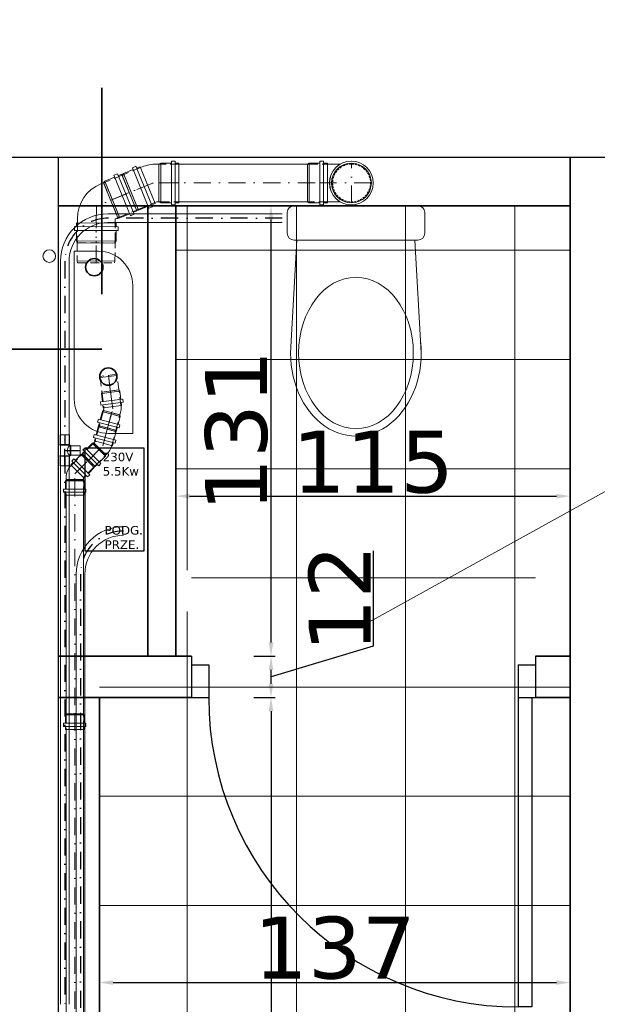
# Model space of a CAD drawing. Header units: centimetres. Extents: x -8592 to 21948, y -2033 to 10821.
# Tile 139 of 147: x 14906 to 15074, y -759 to -473. Entities that reach past the tile are written whole.
import ezdxf
from ezdxf import colors
from ezdxf.entities.mleader import LeaderData, LeaderLine
from ezdxf.enums import TextEntityAlignment as Align
from ezdxf.math import Vec2, Vec3

# ---------------------------------------------------------------- set-up
doc = ezdxf.new("R2010")
doc.units = ezdxf.units.CM
doc.header["$LTSCALE"] = 10
for name, pattern in [('DASHDOT', [1, 0.5, -0.25, 0, -0.25]), ('DASHED', [0.75, 0.5, -0.25]), ('HIDDEN', [0.375, 0.25, -0.125])]:
    doc.linetypes.add(name, pattern=pattern)
doc.layers.get('0').update_dxf_attribs({"color": 254})
for name, color, linetype, lineweight in [('2DA_ALW', 116, 'Continuous', 15), ('2DH_OBJ_z', 41, 'Continuous', 20), ('2DH_PRO_cw', 20, 'Continuous', 15), ('2DH_PRO_kan', 12, 'Continuous', 15), ('2DH_PRO_zw', 120, 'Continuous', 15), ('CP_AXISKA', 7, 'DASHDOT', 18), ('CP_DETAL', 33, 'Continuous', 18), ('CP_HIDDE', 203, 'HIDDEN', 18), ('nowe projktowane okna i drzwi', 161, 'Continuous', 25), ('obrys', 5, 'Continuous', 35), ('opis', 7, 'Continuous', 20)]:
    doc.layers.add(name, color=color, linetype=linetype, lineweight=lineweight)
doc.layers.add('CP_AXISPEX', color=143, linetype='DASHDOT')
doc.layers.add('CP_WIPEOUT', color=254, linetype='Continuous')
doc.styles.add('CP_ATTR', font='ARIAL.TTF')
doc.styles.get("Standard").update_dxf_attribs({"font": 'verdana.ttf'})
doc.dimstyles.new('ISO-25', dxfattribs={"dimtxt": 12, "dimasz": 4, "dimexe": 1.25, "dimexo": 0.625, "dimtad": 1, "dimdec": 0, "dimtxsty": 'Standard', "dimcen": 5, "dimadec": 0, "dimazin": 0, "dimtfac": 1, "dimtdec": 0, "dimtmove": 0, "dimatfit": 3, "dimfxl": 5, "dimfxlon": 1, "dimarcsym": 0})

# ---------------------------------------------------------------- blocks, each defined once
blk = doc.blocks.new('2DHS_746_PL')
for p, q in [((0.18, 0), (-0.18, 0)), ((-0.17, 0), (0.17, 0)), ((-0.2, -0.02), (-0.2, -0.08)), ((0.2, -0.08), (0.2, -0.02)), ((-0.19, -0.4282), (-0.1717, -0.1)), ((-0.18, -0.1), (0.18, -0.1)), ((0.19, -0.4282), (0.1717, -0.1))]:
    blk.add_line(p, q)
for centre, start, end in [((-0.18, -0.02), 90, 180), ((0.18, -0.02), 0, 90), ((-0.18, -0.08), 180, 270), ((0.18, -0.08), 270, 0)]:
    blk.add_arc(centre, 0.02, start, end)
for major_axis, ratio, start_param, end_param in [((0, 0.2201), 0.757902, -1.570796, 4.712389), ((0, 0.2418), 0.785852, 1.428944, 4.854241)]:
    blk.add_ellipse((0, -0.4282), major_axis=major_axis, ratio=ratio, start_param=start_param, end_param=end_param)
at = {"linetype": 'ByBlock', "style": 'CP_ATTR', "flags": 9}
for tag, p in [('NAME', (-0.0919, -0.0183)), ('FLOW', (-0.0919, -0.0183)), ('CHARACTER', (-0.0919, -0.0184)), ('TEMPERATURE', (-0.0919, -0.0185)), ('NUMBER', (-0.0919, -0.0185)), ('PRODUCT-TYPE', (-0.0919, -0.0186)), ('ORDER-NO', (-0.0919, -0.0187)), ('OTHER', (-0.0918, -0.0183)), ('PN', (-0.0918, -0.0183)), ('PRODUCER', (-0.0917, -0.0183)), ('ARTICLE', (-0.0916, -0.0183)), ('VOLTAGE', (-0.0916, -0.0185)), ('GROUP', (-0.0915, -0.0185)), ('WEIGHT', (-0.0915, -0.0184)), ('POWER', (-0.0915, -0.0187)), ('DN', (-0.0914, -0.0186))]:
    blk.add_attdef(tag, text='', height=0.00005, dxfattribs=at).set_placement(p, align=Align.MIDDLE_LEFT)
blk = doc.blocks.new('Parch_d090_205n_v5nwtk')
blk.add_line((49, -90), (45, -90))
blk.add_wipeout([(-50, 16), (50, 16), (50, -4), (-50, -4)]).dxf.layer = 'CP_WIPEOUT'
for p, q in [((-50, 12), (-50, 0)), ((50, 12), (50, 0)), ((-50, 9.5), (-45, 9.5)), ((-50, 9.5), (-50, 0)), ((-45, 9.5), (-45, 0)), ((45, 9.5), (50, 9.5)), ((45, 9.5), (45, 0)), ((50, 9.5), (50, 0)), ((-50, 0), (-45, 0)), ((-50, 0), (-50, 0)), ((45, 0), (45, -90)), ((45, 0), (50, 0)), ((49, 0), (49, -90)), ((50, 0), (50, 0))]:
    blk.add_line(p, q)
blk.add_arc((45, 0), 90, 180, 270)
at = {"linetype": 'ByBlock', "style": 'CP_ATTR', "flags": 9}
for tag in ['OTHER', 'PRICE', 'WEIGHT', 'CHARACTER', 'ORDER-NO', 'PRODUCT-TYPE', 'ARTICLE', 'PRODUCER', 'NUMBER', 'GROUP', 'NAME']:
    blk.add_attdef(tag, text='', height=0.00005, dxfattribs=at).set_placement((-0.2, -0.02), align=Align.MIDDLE_LEFT)
blk = doc.blocks.new('pdsew002_okr01')
blk.add_circle((0, 0), 28.6)
blk = doc.blocks.new('pdsew002_okr02')
blk.add_circle((0, 0), 25)
blk = doc.blocks.new('pdsew002_okr03')
at = {"layer": 'CP_HIDDE'}
blk.add_circle((0, 0), 22, dxfattribs=at)
blk = doc.blocks.new('pdsew002_wip_cir01')
blk.add_wipeout([(1, 0), (0.966, 0.259), (0.866, 0.5), (0.707, 0.707), (0.5, 0.866), (0.259, 0.966), (0, 1), (-0.259, 0.966), (-0.5, 0.866), (-0.707, 0.707), (-0.866, 0.5), (-0.966, 0.259), (-1, 0), (-0.966, -0.259), (-0.866, -0.5), (-0.707, -0.707), (-0.5, -0.866), (-0.259, -0.966), (0, -1), (0.259, -0.966), (0.5, -0.866), (0.707, -0.707), (0.866, -0.5), (0.966, -0.259)])
blk = doc.blocks.new('pdsew002_okr02a')
blk.add_arc((25, 0), 25, 90, 270)
blk = doc.blocks.new('pdsew002_okr01a')
blk.add_arc((28.6, 0), 28.6, 90, 270)
blk = doc.blocks.new('pdsew002_okr01b')
blk.add_arc((25, 0), 25, 90, 270)
blk = doc.blocks.new('pdsew002_wip_cir01a')
blk.add_wipeout([(20, 0), (19.32, 5.18), (17.32, 10), (14.14, 14.14), (10, 17.32), (5.18, 19.32), (0, 20), (-5.18, 19.32), (-10, 17.32), (-14.14, 14.14), (-17.32, 10), (-19.32, 5.18), (-20, 0), (-19.32, -5.18), (-17.32, -10), (-14.14, -14.14), (-10, -17.32), (-5.18, -19.32), (0, -20), (5.18, -19.32), (10, -17.32), (14.14, -14.14), (17.32, -10), (19.32, -5.18)])
blk = doc.blocks.new('pdsew002_wip_cir01b')
blk.add_wipeout([(20, 0), (19.32, 5.18), (17.32, 10), (14.14, 14.14), (10, 17.32), (5.18, 19.32), (0, 20), (-5.18, 19.32), (-10, 17.32), (-14.14, 14.14), (-17.32, 10), (-19.32, 5.18), (-20, 0), (-19.32, -5.18), (-17.32, -10), (-14.14, -14.14), (-10, -17.32), (-5.18, -19.32), (0, -20), (5.18, -19.32), (10, -17.32), (14.14, -14.14), (17.32, -10), (19.32, -5.18)])
blk = doc.blocks.new('pdsew002_wip_rec01')
blk.add_wipeout([(0, -25), (84.4, -25), (84.4, 25), (0, 25)]).dxf.layer = 'CP_WIPEOUT'
blk = doc.blocks.new('Phpn_kan000_a0072_fh8f7on')
for p, q in [((12.56, 5.5), (5.8, 5.5)), ((5.8, -5.5), (12.56, -5.5))]:
    blk.add_line(p, q)
at = {"layer": 'CP_DETAL'}
blk.add_line((0.54, 5.5), (0.54, -5.5), dxfattribs=at)
at = {"layer": 'CP_HIDDE'}
for p, q in [((0.54, 5.5), (0, 5.36)), ((0, -5.37), (0, 5.36)), ((0.54, 5.5), (5.8, 5.5)), ((0.54, -5.5), (0, -5.37)), ((5.8, -5.5), (0.54, -5.5))]:
    blk.add_line(p, q, dxfattribs=at)
at = {"linetype": 'ByBlock', "style": 'CP_ATTR', "flags": 9}
for tag in ['DN', 'WEIGHT', 'MATERIAL', 'DIMS', 'OTHER', 'CHARACTER', 'PRODUCER', 'ORDER-NO', 'PRODUCT-TYPE', 'ARTICLE', 'GROUP', 'NUMBER', 'NAME']:
    blk.add_attdef(tag, text='', height=0.00005, dxfattribs=at).set_placement((-0.09, 0), align=Align.MIDDLE_LEFT)
at = {"layer": 'CP_WIPEOUT', "xscale": 0.28817972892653, "yscale": 0.2885}
blk.add_blockref('pdsew002_wip_cir01a', (12.56, 0), dxfattribs=at)
for p, q in [((12.56, 5.77), (12.73, 5.77)), ((12.56, -5.77), (12.73, -5.77))]:
    blk.add_line(p, q)
at = {"xscale": 0.23054378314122, "yscale": 0.2308}
blk.add_blockref('pdsew002_okr01b', (6.8, 0), dxfattribs=at)
at = {"layer": 'CP_WIPEOUT', "xscale": 6.34295070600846, "yscale": 6.34999999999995, "zscale": 20}
blk.add_blockref('pdsew002_wip_cir01', (12.73, 0), dxfattribs=at)
at = {"xscale": 0.22178149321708, "yscale": 0.22202797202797}
for name, p in [('pdsew002_okr01a', (6.39, 0)), ('pdsew002_okr01', (12.79, 0))]:
    blk.add_blockref(name, p, dxfattribs=at)
at = {"layer": 'CP_WIPEOUT', "xscale": 0.28817972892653, "yscale": 0.2885}
blk.add_blockref('pdsew002_wip_cir01b', (12.84, 0), dxfattribs=at)
at = {"layer": 'CP_WIPEOUT', "xscale": 0.00061402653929, "yscale": 0.2308}
blk.add_blockref('pdsew002_wip_rec01', (12.79, 0), dxfattribs=at)
for p, q in [((12.79, 6.35), (12.73, 6.35)), ((12.84, 5.77), (12.79, 5.77)), ((12.79, -6.35), (12.73, -6.35)), ((12.84, -5.77), (12.79, -5.77))]:
    blk.add_line(p, q)
at = {"layer": 'CP_AXISKA'}
for p, q in [((12.84, -5.77), (12.84, 5.77)), ((18.6, 0), (0, 0))]:
    blk.add_line(p, q, dxfattribs=at)
for name, p, xscale, yscale in [('pdsew002_okr02a', (7.02, 0), 0.23054378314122, 0.2308), ('pdsew002_okr02', (12.84, 0), 0.23054378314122, 0.2308), ('pdsew002_okr03', (12.84, 0), 0.24966853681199, 0.24994600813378)]:
    blk.add_blockref(name, p, dxfattribs=dict(xscale=xscale, yscale=yscale))
blk = doc.blocks.new('2hpn_kan000_a0739_5t7mc0e')
for p, q in [((-1.69, 5.54), (1.14, 6.7)), ((0.92, 7.24), (1.94, 7.66)), ((0.92, 7.24), (5.74, -4.51)), ((1.94, 7.66), (6.76, -4.09)), ((2.16, 7.12), (3.18, 7.54)), ((7.56, -3.14), (3.18, 7.54)), ((-2.75, 4.82), (-3.27, 4.82)), ((-2.75, 4.82), (-2.09, 5.09)), ((-1.69, 5.54), (-2.09, 5.09)), ((1.42, -5.36), (2.09, -5.09)), ((2.69, -5.13), (2.09, -5.09)), ((2.69, -5.13), (5.52, -3.97)), ((5.74, -4.51), (6.76, -4.09)), ((6.54, -3.56), (7.56, -3.14)), ((-2.75, -6.18), (-3.27, -6.18))]:
    blk.add_line(p, q)
blk.add_arc((-2.75, 4.82), 11, 270, 292.3)
at = {"layer": 'CP_AXISKA'}
for p, q in [((5.37, 2.2), (-1.67, -0.68)), ((-1.67, -0.68), (-9.07, -0.68))]:
    blk.add_line(p, q, dxfattribs=at)
at = {"layer": 'CP_DETAL'}
for p, q in [((-8.53, 4.82), (-8.53, -6.18)), ((-2.09, 5.09), (2.09, -5.09)), ((2.09, -5.09), (-2.09, 5.09)), ((-1.69, 5.54), (2.69, -5.13))]:
    blk.add_line(p, q, dxfattribs=at)
at = {"layer": 'CP_HIDDE'}
for p, q in [((-8.53, 4.82), (-9.07, 4.68)), ((-9.07, -6.05), (-9.07, 4.68)), ((-8.53, 4.82), (-3.27, 4.82)), ((-8.53, -6.18), (-9.07, -6.05)), ((-3.27, -6.18), (-8.53, -6.18))]:
    blk.add_line(p, q, dxfattribs=at)
at = {"linetype": 'ByBlock', "style": 'CP_ATTR', "flags": 9}
for tag in ['DN', 'WEIGHT', 'MATERIAL', 'DIMS', 'OTHER', 'CHARACTER', 'PRODUCER', 'ORDER-NO', 'PRODUCT-TYPE', 'ARTICLE', 'GROUP', 'NUMBER', 'NAME']:
    blk.add_attdef(tag, text='', height=0.00005, dxfattribs=at).set_placement((-9.16, -0.69), align=Align.MIDDLE_LEFT)
blk = doc.blocks.new('2hpn_kan000_0048_zmsnjmh')
for p, q in [((0.54, 5.77), (0, 5.5)), ((0.54, 5.77), (3.6, 5.77)), ((3.6, 6.35), (3.6, -6.35)), ((3.6, 6.35), (4.7, 6.35)), ((4.7, 6.35), (4.7, -6.35)), ((4.7, 5.77), (5.8, 5.77)), ((5.8, -5.77), (5.8, 5.77)), ((-37.36, 5.5), (0, 5.5)), ((-37.36, -5.5), (0, -5.5)), ((0.54, -5.77), (0, -5.5)), ((0.54, -5.77), (3.6, -5.77)), ((3.6, -6.35), (4.7, -6.35)), ((4.7, -5.77), (5.8, -5.77))]:
    blk.add_line(p, q)
at = {"layer": 'CP_AXISKA'}
blk.add_line((-43.16, 0), (5.8, 0), dxfattribs=at)
at = {"layer": 'CP_DETAL'}
for p, q in [((0.54, 5.77), (0.54, -5.77)), ((-42.62, 5.5), (-42.62, -5.5)), ((0, 5.5), (0, -5.5)), ((0, -5.5), (0, 5.5))]:
    blk.add_line(p, q, dxfattribs=at)
at = {"layer": 'CP_HIDDE'}
for p, q in [((-43.16, 5.37), (-42.62, 5.5)), ((-43.16, 5.37), (-43.16, -5.37)), ((-37.36, 5.5), (-42.62, 5.5)), ((-43.16, -5.37), (-42.62, -5.5)), ((-42.62, -5.5), (-37.36, -5.5))]:
    blk.add_line(p, q, dxfattribs=at)
at = {"linetype": 'ByBlock', "style": 'CP_ATTR', "flags": 9}
for tag in ['NAME', 'GROUP', 'NUMBER', 'PRODUCER', 'ARTICLE', 'PRODUCT-TYPE', 'ORDER-NO', 'CHARACTER', 'DN', 'PN', 'TEMPERATURE', 'FLOW', 'POWER', 'VOLTAGE', 'WEIGHT', 'OTHER']:
    blk.add_attdef(tag, text='', height=0.00005, rotation=270, dxfattribs=at).set_placement((-43.17, 0), align=Align.MIDDLE_LEFT)
blk = doc.blocks.new('2hpn_kan000_a0073_5ec3a1h')
for p, q in [((-4.47, 5.77), (-4.04, 6.79)), ((-4.47, 5.77), (7.25, 0.87)), ((-4.04, 6.79), (7.67, 1.89)), ((-3.51, 6.56), (-3.08, 7.58)), ((7.56, 3.12), (-3.08, 7.58)), ((-5.11, 2.72), (-3.93, 5.55)), ((7.14, 2.11), (7.56, 3.12)), ((-5.4, 1.35), (-6.64, 1.35)), ((-5.4, 1.35), (-5.07, 2.12)), ((-5.11, 2.72), (-5.07, 2.12)), ((5.53, -1.73), (6.71, 1.09)), ((7.25, 0.87), (7.67, 1.89)), ((4.75, -2.9), (5.07, -2.12)), ((5.53, -1.73), (5.07, -2.12)), ((-5.4, -9.65), (-6.64, -9.65))]:
    blk.add_line(p, q)
blk.add_arc((-5.4, 1.35), 11, 270, 337.3)
at = {"layer": 'CP_AXISKA'}
for p, q in [((2.24, 5.35), (-1.74, -4.15)), ((-1.74, -4.15), (-12.44, -4.15))]:
    blk.add_line(p, q, dxfattribs=at)
at = {"layer": 'CP_DETAL'}
for p, q in [((-11.9, 1.35), (-11.9, -9.65)), ((-5.11, 2.72), (5.53, -1.73)), ((-5.07, 2.12), (5.07, -2.12)), ((5.07, -2.12), (-5.07, 2.12))]:
    blk.add_line(p, q, dxfattribs=at)
at = {"layer": 'CP_HIDDE'}
for p, q in [((-11.9, 1.35), (-12.44, 1.21)), ((-12.44, -9.52), (-12.44, 1.21)), ((-11.9, 1.35), (-6.64, 1.35)), ((-11.9, -9.65), (-12.44, -9.52)), ((-6.64, -9.65), (-11.9, -9.65))]:
    blk.add_line(p, q, dxfattribs=at)
at = {"linetype": 'ByBlock', "style": 'CP_ATTR', "flags": 9}
for tag in ['DN', 'WEIGHT', 'MATERIAL', 'DIMS', 'OTHER', 'CHARACTER', 'PRODUCER', 'ORDER-NO', 'PRODUCT-TYPE', 'ARTICLE', 'GROUP', 'NUMBER', 'NAME']:
    blk.add_attdef(tag, text='', height=0.00005, dxfattribs=at).set_placement((-12.53, -4.15), align=Align.MIDDLE_LEFT)
blk = doc.blocks.new('2hpn_kan000_0050_z333fp')
for p, q in [((0.54, 5.77), (0, 5.5)), ((0.54, 5.77), (3.6, 5.77)), ((3.6, 6.35), (3.6, -6.35)), ((3.6, 6.35), (4.7, 6.35)), ((4.7, 6.35), (4.7, -6.35)), ((4.7, 5.77), (5.8, 5.77)), ((5.8, -5.77), (5.8, 5.77)), ((0, 5.5), (0, 5.5)), ((0, -5.5), (0, -5.5)), ((0.54, -5.77), (0, -5.5)), ((0.54, -5.77), (3.6, -5.77)), ((3.6, -6.35), (4.7, -6.35)), ((4.7, -5.77), (5.8, -5.77))]:
    blk.add_line(p, q)
at = {"layer": 'CP_AXISKA'}
blk.add_line((-5.8, 0), (5.8, 0), dxfattribs=at)
at = {"layer": 'CP_DETAL'}
for p, q in [((0.54, 5.77), (0.54, -5.77)), ((-5.26, 5.5), (-5.26, -5.5)), ((0, 5.5), (0, -5.5)), ((0, -5.5), (0, 5.5))]:
    blk.add_line(p, q, dxfattribs=at)
at = {"layer": 'CP_HIDDE'}
for p, q in [((-5.8, 5.37), (-5.26, 5.5)), ((-5.8, 5.37), (-5.8, -5.37)), ((0, 5.5), (-5.26, 5.5)), ((-5.8, -5.37), (-5.26, -5.5)), ((-5.26, -5.5), (0, -5.5))]:
    blk.add_line(p, q, dxfattribs=at)
at = {"linetype": 'ByBlock', "style": 'CP_ATTR', "flags": 9}
for tag in ['NAME', 'GROUP', 'NUMBER', 'PRODUCER', 'ARTICLE', 'PRODUCT-TYPE', 'ORDER-NO', 'CHARACTER', 'DN', 'PN', 'TEMPERATURE', 'FLOW', 'POWER', 'VOLTAGE', 'WEIGHT', 'OTHER']:
    blk.add_attdef(tag, text='', height=0.00005, rotation=270, dxfattribs=at).set_placement((-5.81, 0), align=Align.MIDDLE_LEFT)
blk = doc.blocks.new('2hpn_kan000_a0064_z9r2k7v')
for p, q in [((-1.64, 2.15), (0.08, 3.87)), ((-0.32, 4.28), (0.32, 4.91)), ((-0.32, 4.28), (4.28, -0.32)), ((0.32, 4.91), (4.91, 0.32)), ((0.72, 4.51), (1.36, 5.15)), ((5.15, 1.36), (1.36, 5.15)), ((-2.17, 1.37), (-2.23, 1.37)), ((-2.17, 1.37), (-1.77, 1.77)), ((-1.64, 2.15), (-1.77, 1.77)), ((2.15, -1.64), (3.87, 0.08)), ((4.28, -0.32), (4.91, 0.32)), ((4.51, 0.72), (5.15, 1.36)), ((1.37, -2.17), (1.77, -1.77)), ((2.15, -1.64), (1.77, -1.77)), ((-2.17, -3.63), (-2.23, -3.63))]:
    blk.add_line(p, q)
blk.add_arc((-2.17, 1.37), 5, 270, 315)
at = {"layer": 'CP_AXISKA'}
for p, q in [((3.25, 3.25), (-1.13, -1.13)), ((-1.13, -1.13), (-6.83, -1.13))]:
    blk.add_line(p, q, dxfattribs=at)
at = {"layer": 'CP_DETAL'}
for p, q in [((-6.47, 1.37), (-6.47, -3.63)), ((-1.77, 1.77), (1.77, -1.77)), ((1.77, -1.77), (-1.77, 1.77)), ((-1.64, 2.15), (2.15, -1.64))]:
    blk.add_line(p, q, dxfattribs=at)
at = {"layer": 'CP_HIDDE'}
for p, q in [((-6.47, 1.37), (-6.83, 1.28)), ((-6.83, -3.54), (-6.83, 1.28)), ((-6.47, 1.37), (-2.23, 1.37)), ((-6.47, -3.63), (-6.83, -3.54)), ((-2.23, -3.63), (-6.47, -3.63))]:
    blk.add_line(p, q, dxfattribs=at)
at = {"linetype": 'ByBlock', "style": 'CP_ATTR', "flags": 9}
for tag in ['DN', 'WEIGHT', 'MATERIAL', 'DIMS', 'OTHER', 'CHARACTER', 'PRODUCER', 'ORDER-NO', 'PRODUCT-TYPE', 'ARTICLE', 'GROUP', 'NUMBER', 'NAME']:
    blk.add_attdef(tag, text='', height=0.00005, dxfattribs=at).set_placement((-6.92, -1.13), align=Align.MIDDLE_LEFT)
blk = doc.blocks.new('2hpn_kan000_0035_fcju56v')
for p, q in [((2.8, 3.25), (2.8, -3.25)), ((2.8, 3.25), (3.7, 3.25)), ((3.7, 3.25), (3.7, -3.25)), ((-95.4, 2.5), (0, 2.5)), ((0.36, 2.68), (0, 2.5)), ((0.36, 2.68), (2.8, 2.68)), ((3.7, 2.68), (4.6, 2.68)), ((4.6, -2.68), (4.6, 2.68)), ((-95.4, -2.5), (0, -2.5)), ((0.36, -2.68), (0, -2.5)), ((0.36, -2.68), (2.8, -2.68)), ((3.7, -2.68), (4.6, -2.68)), ((2.8, -3.25), (3.7, -3.25))]:
    blk.add_line(p, q)
at = {"layer": 'CP_AXISKA'}
blk.add_line((-100, 0), (4.6, 0), dxfattribs=at)
at = {"layer": 'CP_DETAL'}
for p, q in [((-99.64, 2.5), (-99.64, -2.5)), ((0, 2.5), (0, -2.5)), ((0, -2.5), (0, 2.5)), ((0.36, 2.68), (0.36, -2.68))]:
    blk.add_line(p, q, dxfattribs=at)
at = {"layer": 'CP_HIDDE'}
for p, q in [((-100, 2.41), (-99.64, 2.5)), ((-100, 2.41), (-100, -2.41)), ((-95.4, 2.5), (-99.64, 2.5)), ((-100, -2.41), (-99.64, -2.5)), ((-99.64, -2.5), (-95.4, -2.5))]:
    blk.add_line(p, q, dxfattribs=at)
at = {"linetype": 'ByBlock', "style": 'CP_ATTR', "flags": 9}
for tag in ['NAME', 'GROUP', 'NUMBER', 'PRODUCER', 'ARTICLE', 'PRODUCT-TYPE', 'ORDER-NO', 'CHARACTER', 'DN', 'PN', 'TEMPERATURE', 'FLOW', 'POWER', 'VOLTAGE', 'WEIGHT', 'OTHER']:
    blk.add_attdef(tag, text='', height=0.00005, rotation=270, dxfattribs=at).set_placement((-100.01, 0), align=Align.MIDDLE_LEFT)
blk = doc.blocks.new('2hpn_kan000_0035_fpp4g41')
for p, q in [((2.8, 3.25), (2.8, -3.25)), ((2.8, 3.25), (3.7, 3.25)), ((3.7, 3.25), (3.7, -3.25)), ((-63.52, 2.5), (0, 2.5)), ((0.36, 2.68), (0, 2.5)), ((0.36, 2.68), (2.8, 2.68)), ((3.7, 2.68), (4.6, 2.68)), ((4.6, -2.68), (4.6, 2.68)), ((-63.52, -2.5), (0, -2.5)), ((0.36, -2.68), (0, -2.5)), ((0.36, -2.68), (2.8, -2.68)), ((3.7, -2.68), (4.6, -2.68)), ((2.8, -3.25), (3.7, -3.25))]:
    blk.add_line(p, q)
at = {"layer": 'CP_AXISKA'}
blk.add_line((-68.12, 0), (4.6, 0), dxfattribs=at)
at = {"layer": 'CP_DETAL'}
for p, q in [((-67.77, 2.5), (-67.77, -2.5)), ((0, 2.5), (0, -2.5)), ((0, -2.5), (0, 2.5)), ((0.36, 2.68), (0.36, -2.68))]:
    blk.add_line(p, q, dxfattribs=at)
at = {"layer": 'CP_HIDDE'}
for p, q in [((-68.12, 2.41), (-67.77, 2.5)), ((-68.12, 2.41), (-68.12, -2.41)), ((-63.52, 2.5), (-67.77, 2.5)), ((-68.12, -2.41), (-67.77, -2.5)), ((-67.77, -2.5), (-63.52, -2.5))]:
    blk.add_line(p, q, dxfattribs=at)
at = {"linetype": 'ByBlock', "style": 'CP_ATTR', "flags": 9}
for tag in ['NAME', 'GROUP', 'NUMBER', 'PRODUCER', 'ARTICLE', 'PRODUCT-TYPE', 'ORDER-NO', 'CHARACTER', 'DN', 'PN', 'TEMPERATURE', 'FLOW', 'POWER', 'VOLTAGE', 'WEIGHT', 'OTHER']:
    blk.add_attdef(tag, text='', height=0.00005, rotation=270, dxfattribs=at).set_placement((-68.14, 0), align=Align.MIDDLE_LEFT)
blk = doc.blocks.new('2hpn_kan000_a0065_5t6zevu')
for p, q in [((-1.03, 2.5), (1.08, 3.72)), ((0.8, 4.21), (1.58, 4.66)), ((0.8, 4.21), (4.05, -1.41)), ((1.58, 4.66), (4.83, -0.96)), ((1.86, 4.17), (2.64, 4.62)), ((5.32, -0.02), (2.64, 4.62)), ((-1.71, 1.9), (-1.84, 1.9)), ((-1.71, 1.9), (-1.25, 2.17)), ((-1.03, 2.5), (-1.25, 2.17)), ((0.79, -2.43), (1.25, -2.17)), ((1.65, -2.14), (1.25, -2.17)), ((1.65, -2.14), (3.76, -0.92)), ((4.05, -1.41), (4.83, -0.96)), ((4.54, -0.47), (5.32, -0.02)), ((-1.71, -3.1), (-1.84, -3.1))]:
    blk.add_line(p, q)
blk.add_arc((-1.71, 1.9), 5, 270, 300)
at = {"layer": 'CP_AXISKA'}
for p, q in [((3.98, 2.3), (-1.04, -0.6)), ((-1.04, -0.6), (-6.44, -0.6))]:
    blk.add_line(p, q, dxfattribs=at)
at = {"layer": 'CP_DETAL'}
for p, q in [((-6.08, 1.9), (-6.08, -3.1)), ((-1.25, 2.17), (1.25, -2.17)), ((1.25, -2.17), (-1.25, 2.17)), ((-1.03, 2.5), (1.65, -2.14))]:
    blk.add_line(p, q, dxfattribs=at)
at = {"layer": 'CP_HIDDE'}
for p, q in [((-6.08, 1.9), (-6.44, 1.81)), ((-6.44, -3.01), (-6.44, 1.81)), ((-6.08, 1.9), (-1.84, 1.9)), ((-6.08, -3.1), (-6.44, -3.01)), ((-1.84, -3.1), (-6.08, -3.1))]:
    blk.add_line(p, q, dxfattribs=at)
at = {"linetype": 'ByBlock', "style": 'CP_ATTR', "flags": 9}
for tag in ['DN', 'WEIGHT', 'MATERIAL', 'DIMS', 'OTHER', 'CHARACTER', 'PRODUCER', 'ORDER-NO', 'PRODUCT-TYPE', 'ARTICLE', 'GROUP', 'NUMBER', 'NAME']:
    blk.add_attdef(tag, text='', height=0.00005, dxfattribs=at).set_placement((-6.53, -0.6), align=Align.MIDDLE_LEFT)
blk = doc.blocks.new('2hpn_kan000_0038_f2ud8pe')
for p, q in [((2.8, 3.25), (2.8, -3.25)), ((2.8, 3.25), (3.7, 3.25)), ((3.7, 3.25), (3.7, -3.25)), ((0.36, 2.68), (0, 2.5)), ((0, 2.5), (0, 2.5)), ((0.36, 2.68), (2.8, 2.68)), ((3.7, 2.68), (4.6, 2.68)), ((4.6, -2.68), (4.6, 2.68)), ((0, -2.5), (0, -2.5)), ((0.36, -2.68), (0, -2.5)), ((0.36, -2.68), (2.8, -2.68)), ((3.7, -2.68), (4.6, -2.68)), ((2.8, -3.25), (3.7, -3.25))]:
    blk.add_line(p, q)
at = {"layer": 'CP_AXISKA'}
blk.add_line((-4.6, 0), (4.6, 0), dxfattribs=at)
at = {"layer": 'CP_DETAL'}
for p, q in [((-4.24, 2.5), (-4.24, -2.5)), ((0, 2.5), (0, -2.5)), ((0, -2.5), (0, 2.5)), ((0.36, 2.68), (0.36, -2.68))]:
    blk.add_line(p, q, dxfattribs=at)
at = {"layer": 'CP_HIDDE'}
for p, q in [((-4.6, 2.41), (-4.24, 2.5)), ((-4.6, 2.41), (-4.6, -2.41)), ((0, 2.5), (-4.24, 2.5)), ((-4.6, -2.41), (-4.24, -2.5)), ((-4.24, -2.5), (0, -2.5))]:
    blk.add_line(p, q, dxfattribs=at)
at = {"linetype": 'ByBlock', "style": 'CP_ATTR', "flags": 9}
for tag in ['NAME', 'GROUP', 'NUMBER', 'PRODUCER', 'ARTICLE', 'PRODUCT-TYPE', 'ORDER-NO', 'CHARACTER', 'DN', 'PN', 'TEMPERATURE', 'FLOW', 'POWER', 'VOLTAGE', 'WEIGHT', 'OTHER']:
    blk.add_attdef(tag, text='', height=0.00005, rotation=270, dxfattribs=at).set_placement((-4.61, 0), align=Align.MIDDLE_LEFT)
blk = doc.blocks.new('2hpn_kan000_a0737_52u1vpx')
for p, q in [((-0.68, 2.62), (1.57, 3.54)), ((1.36, 4.07), (2.19, 4.41)), ((1.36, 4.07), (3.82, -1.94)), ((2.19, 4.41), (4.66, -1.6)), ((2.41, 3.88), (3.24, 4.23)), ((5.27, -0.73), (3.24, 4.23)), ((-1.6, 2.04), (-1.71, 2.04)), ((-1.6, 2.04), (-0.95, 2.31)), ((-0.68, 2.62), (-0.95, 2.31)), ((0.29, -2.58), (0.95, -2.31)), ((1.35, -2.34), (0.95, -2.31)), ((1.35, -2.34), (3.61, -1.42)), ((3.82, -1.94), (4.66, -1.6)), ((4.44, -1.08), (5.27, -0.73)), ((-1.6, -2.96), (-1.71, -2.96))]:
    blk.add_line(p, q)
blk.add_arc((-1.6, 2.04), 5, 270, 292.3)
at = {"layer": 'CP_AXISKA'}
for p, q in [((4.26, 1.75), (-1.11, -0.46)), ((-1.11, -0.46), (-6.31, -0.46))]:
    blk.add_line(p, q, dxfattribs=at)
at = {"layer": 'CP_DETAL'}
for p, q in [((-5.95, 2.04), (-5.95, -2.96)), ((-0.95, 2.31), (0.95, -2.31)), ((0.95, -2.31), (-0.95, 2.31)), ((-0.68, 2.62), (1.35, -2.34))]:
    blk.add_line(p, q, dxfattribs=at)
at = {"layer": 'CP_HIDDE'}
for p, q in [((-5.95, 2.04), (-6.31, 1.95)), ((-6.31, -2.87), (-6.31, 1.95)), ((-5.95, 2.04), (-1.71, 2.04)), ((-5.95, -2.96), (-6.31, -2.87)), ((-1.71, -2.96), (-5.95, -2.96))]:
    blk.add_line(p, q, dxfattribs=at)
at = {"linetype": 'ByBlock', "style": 'CP_ATTR', "flags": 9}
for tag in ['DN', 'WEIGHT', 'MATERIAL', 'DIMS', 'OTHER', 'CHARACTER', 'PRODUCER', 'ORDER-NO', 'PRODUCT-TYPE', 'ARTICLE', 'GROUP', 'NUMBER', 'NAME']:
    blk.add_attdef(tag, text='', height=0.00005, dxfattribs=at).set_placement((-6.4, -0.46), align=Align.MIDDLE_LEFT)
blk = doc.blocks.new('2hpn_pex000_0033_c5477f')
for radius in [11.25, 13.75]:
    blk.add_arc((0, 12.5), radius, 270, 0)
at = {"layer": 'CP_AXISPEX'}
blk.add_arc((0, 12.5), 12.5, 270, 0, dxfattribs=at)
at = {"linetype": 'ByBlock', "style": 'CP_ATTR', "flags": 9}
for tag in ['NAME', 'GROUP', 'NUMBER', 'PRODUCER', 'ARTICLE', 'PRODUCT-TYPE', 'ORDER-NO', 'CHARACTER', 'DN', 'PN', 'TEMPERATURE', 'FLOW', 'POWER', 'VOLTAGE', 'WEIGHT', 'OTHER']:
    blk.add_attdef(tag, text='', height=0.00005, rotation=270, dxfattribs=at).set_placement((0.1, -0.04), align=Align.MIDDLE_LEFT)
blk = doc.blocks.new('*U1881')
for p, q in [((0, 1.25), (50.733, 1.25)), ((50.733, -1.25), (0, -1.25))]:
    blk.add_line(p, q)
at = {"layer": 'CP_AXISPEX'}
blk.add_line((0, 0), (50.733, 0), dxfattribs=at)
at = {"style": 'CP_ATTR', "flags": 9}
for tag in ['NAME', 'PRODUCER', 'PRODUCT-TYPE', 'ARTICLE', 'FLOW', 'NUMBER', 'SYSTEM', 'FORM', 'SIZE', 'OTHER']:
    blk.add_attdef(tag, (0, 0), '', height=0.0001, dxfattribs=at)
blk = doc.blocks.new('2hpn_pex000_a055_5n6oe4c')
for p, q in [((3.05, 4.5), (0.35, 4.5)), ((0.35, 4.5), (0.35, 1.7)), ((3.05, 4.5), (3.05, 1.7)), ((-2.8, -1.35), (-2.8, 1.35)), ((0, 1.35), (-2.8, 1.35)), ((0, -1.48), (0, 1.48)), ((0, 1.48), (0.12, 1.48)), ((0.12, -1.48), (0.12, 1.48)), ((0.45, 1.25), (0.12, 1.25)), ((0.23, 1.7), (3.17, 1.7)), ((0.23, 1.57), (0.23, 1.7)), ((3.17, 1.57), (0.23, 1.57)), ((0.45, 1.57), (0.45, 1.25)), ((2.95, 1.57), (2.95, 1.25)), ((3.27, 1.25), (2.95, 1.25)), ((3.17, 1.7), (3.17, 1.57)), ((3.4, 1.48), (3.27, 1.48)), ((3.27, -1.48), (3.27, 1.48)), ((3.4, -1.48), (3.4, 1.48)), ((3.4, 1.35), (6.2, 1.35)), ((6.2, -1.35), (6.2, 1.35)), ((-2.8, -1.35), (0, -1.35)), ((0, -1.48), (0.12, -1.48)), ((0.12, -1.25), (3.27, -1.25)), ((3.4, -1.48), (3.27, -1.48)), ((6.2, -1.35), (3.4, -1.35))]:
    blk.add_line(p, q)
for start_param, end_param in [(2.528336, 3.141593), (3.141593, 3.754849)]:
    blk.add_ellipse((1.7, 3.78), major_axis=(0, 3.09), ratio=0.703264, start_param=start_param, end_param=end_param)
at = {"layer": 'CP_AXISPEX'}
for p, q in [((1.7, 0), (1.7, 4.5)), ((-2.8, 0), (6.2, 0))]:
    blk.add_line(p, q, dxfattribs=at)
at = {"linetype": 'ByBlock', "style": 'CP_ATTR', "flags": 9}
for tag in ['OTHER', 'WEIGHT', 'VOLTAGE', 'POWER', 'FLOW', 'TEMPERATURE', 'PN', 'DN', 'CHARACTER', 'ORDER-NO', 'PRODUCT-TYPE', 'ARTICLE', 'PRODUCER', 'NUMBER', 'GROUP', 'NAME']:
    blk.add_attdef(tag, text='', height=0.00005, rotation=270, dxfattribs=at).set_placement((-2.77, -0.01), align=Align.MIDDLE_LEFT)
blk = doc.blocks.new('*U1939')
for p, q in [((0, 1.25), (53.33, 1.25)), ((53.33, -1.25), (0, -1.25))]:
    blk.add_line(p, q)
at = {"layer": 'CP_AXISPEX'}
blk.add_line((0, 0), (53.33, 0), dxfattribs=at)
at = {"style": 'CP_ATTR', "flags": 9}
for tag in ['NAME', 'PRODUCER', 'PRODUCT-TYPE', 'ARTICLE', 'FLOW', 'NUMBER', 'SYSTEM', 'FORM', 'SIZE', 'OTHER']:
    blk.add_attdef(tag, (0, 0), '', height=0.0001, dxfattribs=at)
blk = doc.blocks.new('*U1969')
for p, q in [((0, 1.25), (159.366, 1.25)), ((159.366, -1.25), (0, -1.25))]:
    blk.add_line(p, q)
at = {"layer": 'CP_AXISPEX'}
blk.add_line((0, 0), (159.366, 0), dxfattribs=at)
at = {"style": 'CP_ATTR', "flags": 9}
for tag in ['NAME', 'PRODUCER', 'PRODUCT-TYPE', 'ARTICLE', 'FLOW', 'NUMBER', 'SYSTEM', 'FORM', 'SIZE', 'OTHER']:
    blk.add_attdef(tag, (0, 0), '', height=0.0001, dxfattribs=at)
blk = doc.blocks.new('*U2062')
for p, q in [((0, 1.25), (152.29, 1.25)), ((152.29, -1.25), (0, -1.25))]:
    blk.add_line(p, q)
at = {"layer": 'CP_AXISPEX'}
blk.add_line((0, 0), (152.29, 0), dxfattribs=at)
at = {"style": 'CP_ATTR', "flags": 9}
for tag in ['NAME', 'PRODUCER', 'PRODUCT-TYPE', 'ARTICLE', 'FLOW', 'NUMBER', 'SYSTEM', 'FORM', 'SIZE', 'OTHER']:
    blk.add_attdef(tag, (0, 0), '', height=0.0001, dxfattribs=at)
blk = doc.blocks.new('*D2168')
at = {"color": 0, "linetype": 'Continuous', "lineweight": -2}
for p, q in [((14928.71, -752.67), (14928.71, -751.42)), ((14932.71, -752.67), (15061.61, -752.67)), ((15065.61, -752.67), (15065.61, -751.42))]:
    blk.add_line(p, q, dxfattribs=at)
at = {"color": 0, "linetype": 'Continuous'}
for points in [[(14932.71, -752.01), (14932.71, -753.34), (14928.71, -752.67)], [(15061.61, -753.34), (15061.61, -752.01), (15065.61, -752.67)]]:
    blk.add_solid(points, dxfattribs=at)
at = {"layer": 'Defpoints', "color": 0, "linetype": 'Continuous'}
for p in [(14928.71, -753.03), (15065.61, -752.67), (15065.61, -753.03)]:
    blk.add_point(p, dxfattribs=at)
at = {"color": 0, "linetype": 'Continuous', "insert": (14997.16, -742.67), "char_height": 18, "attachment_point": 5}
blk.add_mtext('137', dxfattribs=at)
blk = doc.blocks.new('*D2169')
at = {"color": 0, "linetype": 'Continuous', "lineweight": -2}
for p, q in [((14973.63, -669.77), (14979.88, -669.77)), ((14978.63, -673.77), (14978.63, -910.69)), ((14973.63, -914.69), (14979.88, -914.69))]:
    blk.add_line(p, q, dxfattribs=at)
at = {"color": 0, "linetype": 'Continuous'}
for points in [[(14979.3, -673.77), (14977.96, -673.77), (14978.63, -669.77)], [(14977.96, -910.69), (14979.3, -910.69), (14978.63, -914.69)]]:
    blk.add_solid(points, dxfattribs=at)
at = {"layer": 'Defpoints', "color": 0, "linetype": 'Continuous'}
for p in [(14940.31, -669.77), (14940.31, -914.69), (14978.63, -914.69)]:
    blk.add_point(p, dxfattribs=at)
at = {"color": 0, "linetype": 'Continuous', "insert": (14968.63, -792.23), "char_height": 18, "attachment_point": 5, "rotation": 90}
blk.add_mtext('245', dxfattribs=at)
blk = doc.blocks.new('*D2170')
at = {"color": 0, "linetype": 'Continuous', "lineweight": -2}
for p, q in [((15008.38, -627.08), (15008.38, -654.85)), ((15008.38, -654.85), (14978.63, -663.77)), ((14973.63, -657.77), (14979.88, -657.77)), ((14978.63, -665.77), (14978.63, -661.77)), ((14973.63, -669.77), (14979.88, -669.77))]:
    blk.add_line(p, q, dxfattribs=at)
at = {"color": 0, "linetype": 'Continuous'}
for points in [[(14979.3, -661.77), (14977.96, -661.77), (14978.63, -657.77)], [(14977.96, -665.77), (14979.3, -665.77), (14978.63, -669.77)]]:
    blk.add_solid(points, dxfattribs=at)
at = {"layer": 'Defpoints', "color": 0, "linetype": 'Continuous'}
for p in [(14955.52, -657.77), (14978.63, -657.77), (14940.31, -669.77)]:
    blk.add_point(p, dxfattribs=at)
at = {"color": 0, "linetype": 'Continuous', "insert": (14998.57, -640.97), "char_height": 18, "attachment_point": 5, "rotation": 90}
blk.add_mtext('12', dxfattribs=at)
blk = doc.blocks.new('*D2171')
at = {"color": 0, "linetype": 'Continuous', "lineweight": -2}
for p, q in [((14973.63, -526.77), (14979.88, -526.77)), ((14978.63, -653.77), (14978.63, -530.77)), ((14973.63, -657.77), (14979.88, -657.77))]:
    blk.add_line(p, q, dxfattribs=at)
at = {"color": 0, "linetype": 'Continuous'}
for points in [[(14979.3, -530.77), (14977.96, -530.77), (14978.63, -526.77)], [(14977.96, -653.77), (14979.3, -653.77), (14978.63, -657.77)]]:
    blk.add_solid(points, dxfattribs=at)
at = {"layer": 'Defpoints', "color": 0, "linetype": 'Continuous'}
for p in [(14950.96, -526.77), (14978.63, -526.77), (14955.52, -657.77)]:
    blk.add_point(p, dxfattribs=at)
at = {"color": 0, "linetype": 'Continuous', "insert": (14968.63, -592.27), "char_height": 18, "attachment_point": 5, "rotation": 90}
blk.add_mtext('131', dxfattribs=at)
blk = doc.blocks.new('*D2172')
at = {"color": 0, "linetype": 'Continuous', "lineweight": -2}
for p, q in [((14950.96, -608.49), (14950.96, -612.47)), ((15065.61, -608.49), (15065.61, -612.47)), ((14954.96, -611.22), (15061.61, -611.22))]:
    blk.add_line(p, q, dxfattribs=at)
at = {"color": 0, "linetype": 'Continuous'}
for points in [[(14954.96, -610.55), (14954.96, -611.88), (14950.96, -611.22)], [(15061.61, -611.88), (15061.61, -610.55), (15065.61, -611.22)]]:
    blk.add_solid(points, dxfattribs=at)
at = {"layer": 'Defpoints', "color": 0, "linetype": 'Continuous'}
for p in [(14950.96, -607.86), (15065.61, -607.86), (15065.61, -611.22)]:
    blk.add_point(p, dxfattribs=at)
at = {"color": 0, "linetype": 'Continuous', "insert": (15008.29, -601.37), "char_height": 18, "attachment_point": 5}
blk.add_mtext('115', dxfattribs=at)

msp = doc.modelspace()

# ---------------------------------------------------------------- linework, layer by layer
at = {"color": 1, "linetype": 'Continuous'}
msp.add_lwpolyline([(14924.58, -597.15), (14941.65, -597.15), (14941.65, -627.24), (14924.58, -627.24)], close=True, dxfattribs=at)
at = {"layer": '2DH_PRO_zw'}
msp.add_circle((14914.16, -541.43), 1.84, dxfattribs=at)
at = {"layer": 'obrys', "color": 4}
for p, q in [((15065.61, -512.69), (15065.61, -914.69)), ((14916.71, -526.77), (15065.61, -526.77)), ((14942.79, -526.77), (14942.79, -657.77)), ((14950.96, -526.77), (14950.96, -657.77)), ((14916.71, -657.77), (15065.61, -657.77)), ((14916.71, -669.77), (15065.61, -669.77))]:
    msp.add_line(p, q, dxfattribs=at)
at = {"layer": 'obrys', "color": 0, "lineweight": 30}
for points in [[(13579.3, -512.69), (15274.71, -512.69), (15274.71, -1783.61), (13579.3, -1783.61), (13579.3, -512.69)], [(14916.71, -512.69), (14916.71, -914.69)], [(14916.71, -512.69), (14916.71, -914.69), (15136.71, -914.69), (15136.71, -917.69)]]:
    msp.add_lwpolyline(points, dxfattribs=at)
at = {"layer": 'obrys', "color": 2, "lineweight": 20}
msp.add_lwpolyline([(14938.42, -549.98), (14938.42, -592.98), (14931.42, -592.98, -0.414214), (14921.42, -582.98), (14921.42, -539.98), (14928.42, -539.98, -0.414214)], format="xyb", close=True, dxfattribs=at)
at = {"layer": 'obrys', "color": 4}
msp.add_lwpolyline([(14928.71, -669.77), (14928.71, -914.69)], dxfattribs=at)
for centre in [(14927.23, -544.65), (14931.31, -576.45)]:
    msp.add_circle(centre, 2.5, dxfattribs=at)

# ---------------------------------------------------------------- block references
at = {"layer": '2DH_OBJ_z', "xscale": 100, "yscale": 100, "zscale": 100}
msp.add_blockref('2DHS_746_PL', (15003.33, -526.77), dxfattribs=at)
at = {"layer": '2DH_PRO_cw'}
for name, p, rotation in [('2hpn_pex000_0033_c5477f', (14935.74, -621.36), 180), ('*U2062', (14923.24, -633.86), 270)]:
    msp.add_blockref(name, p, dxfattribs=dict(at, rotation=rotation))
at = {"layer": '2DH_PRO_kan', "yscale": -1}
for name, p, rotation in [('2hpn_kan000_a0739_5t7mc0e', (14946.05, -520.15), 22.30000000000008), ('2hpn_kan000_a0073_5ec3a1h', (14932.03, -525.16), 89.5999999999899), ('2hpn_kan000_a0737_52u1vpx', (14932.29, -586.97), 277.3000000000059), ('2hpn_kan000_a0065_5t6zevu', (14928.86, -597.47), 254.9999999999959)]:
    msp.add_blockref(name, p, dxfattribs=dict(at, rotation=rotation))
at = {"layer": '2DH_PRO_kan'}
for name, p, rotation in [('2hpn_kan000_0050_z333fp', (14937.4, -522.96), 22.29999999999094), ('2hpn_kan000_0050_z333fp', (14927.8, -537.57), 89.60000000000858), ('2hpn_kan000_0038_f2ud8pe', (14931.94, -580.65), 277.3000000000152), ('2hpn_kan000_0038_f2ud8pe', (14931.1, -591.41), 255.0000000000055), ('2hpn_kan000_0038_f2ud8pe', (14925.6, -600.73), 224.999999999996), ('2hpn_kan000_a0064_z9r2k7v', (14921.57, -606.36), 224.9999999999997), ('2hpn_kan000_0035_fpp4g41', (14921.57, -674.48), 270), ('2hpn_kan000_0035_fcju56v', (14921.57, -774.48), 270)]:
    msp.add_blockref(name, p, dxfattribs=dict(at, rotation=rotation))
at = {"layer": '2DH_PRO_zw'}
for name, p, rotation in [('2hpn_pex000_0033_c5477f', (14931.18, -530.4), 180), ('*U1881', (14981.91, -530.4), 180), ('*U1939', (14918.68, -542.9), 270), ('*U1969', (14918.68, -599.63), 270)]:
    msp.add_blockref(name, p, dxfattribs=dict(at, rotation=rotation))
at = {"layer": '2DH_PRO_zw', "xscale": -1, "rotation": 270}
msp.add_blockref('2hpn_pex000_a055_5n6oe4c', (14918.68, -599.63), dxfattribs=at)

# ---------------------------------------------------------------- texts
at = {"color": 1, "linetype": 'Continuous', "char_height": 2.5, "width": 13.4341, "attachment_point": 1}
for s, insert in [('{\\fVerdana|b0|i0|c238|p34;230V\\P5.5Kw}', (14929.71, -598.57)), ('{\\fVerdana|b0|i0|c238|p34;PODG.\\PPRZE.}', (14930.24, -619.9))]:
    msp.add_mtext(s, dxfattribs=dict(at, insert=insert))

# ---------------------------------------------------------------- dimensions: what is measured, and where the dimension line sits
at = {"color": 130, "linetype": 'Continuous'}
dim = msp.add_linear_dim(base=(15065.61, -611.22), p1=(14950.96, -607.86), p2=(15065.61, -607.86), dimstyle='ISO-25', override={"dimtxt": 18}, dxfattribs=at)
dim.commit()
dim.dimension.update_dxf_attribs({"geometry": '*D2172', "text_midpoint": (15008.29, -601.37)})

# ---------------------------------------------------------------- next in the draw order: block references
at = {"layer": '2DH_PRO_kan'}
msp.add_blockref('Phpn_kan000_a0072_fh8f7on', (14989.21, -520.15), dxfattribs=at)
at = {"layer": 'nowe projktowane okna i drzwi'}
msp.add_blockref('Parch_d090_205n_v5nwtk', (15005.52, -669.77), dxfattribs=at)

# ---------------------------------------------------------------- next in the draw order: hatches: boundary and pattern name
at = {"linetype": 'Continuous', "lineweight": 13, "transparency": 33554687}
h = msp.add_hatch(dxfattribs=at)
h.set_pattern_fill('ANSI37', scale=10, angle=45)
h.paths.add_polyline_path([(15077.61, -512.69), (15274.71, -512.69), (15274.71, -914.54), (15077.61, -914.69)])
h.paths.add_polyline_path([(15065.61, -526.77), (15065.61, -632.77), (15055.52, -632.77), (15055.52, -644.77), (15065.61, -644.77), (15065.61, -914.69), (14928.71, -914.69), (14928.71, -644.77), (14955.52, -644.77), (14955.52, -632.77), (14950.96, -632.77), (14950.96, -526.77)])

# ---------------------------------------------------------------- next in the draw order: linework, layer by layer
at = {"color": 6, "linetype": 'DASHED', "lineweight": 35, "ltscale": 12}
msp.add_lwpolyline([(14959.42, -132.44), (14929.42, -132.44), (14929.42, -568.44), (14864.52, -568.44), (14864.52, -1927.89), (14894.52, -1927.89)], dxfattribs=at)
at = {"layer": '2DA_ALW'}
msp.add_lwpolyline([(15434.48, -411.3), (15005.52, -648.77)], dxfattribs=at)

# ---------------------------------------------------------------- next in the draw order: block references
at = {"layer": '2DH_PRO_kan'}
msp.add_blockref('2hpn_kan000_0048_zmsnjmh', (14989.21, -520.15), dxfattribs=at)

# ---------------------------------------------------------------- next in the draw order: dimensions: what is measured, and where the dimension line sits
at = {"color": 130, "linetype": 'Continuous'}
for base, p1, p2, override, picture, middle in [((14978.63, -526.77), (14955.52, -657.77), (14950.96, -526.77), {"dimtxt": 18, "dimtmove": 1}, '*D2171', (14968.63, -592.27)), ((14978.63, -657.77), (14940.31, -669.77), (14955.52, -657.77), {"dimtxt": 18, "dimtmove": 1}, '*D2170', (14998.57, -654.22)), ((14978.63, -914.69), (14940.31, -669.77), (14940.31, -914.69), {"dimtxt": 18}, '*D2169', (14968.63, -792.23))]:
    dim = msp.add_linear_dim(base=base, p1=p1, p2=p2, angle=90, dimstyle='ISO-25', override=override, dxfattribs=at)
    dim.commit()
    dim.dimension.update_dxf_attribs({"geometry": picture, "text_midpoint": middle})
dim = msp.add_linear_dim(base=(15065.61, -752.67), p1=(14928.71, -753.03), p2=(15065.61, -753.03), dimstyle='ISO-25', override={"dimtxt": 18}, dxfattribs=at)
dim.commit()
dim.dimension.update_dxf_attribs({"geometry": '*D2168', "text_midpoint": (14997.16, -742.67)})

# ---------------------------------------------------------------- next in the draw order: leaders
at = {"layer": 'opis', "linetype": 'Continuous'}
ml = msp.add_multileader_mtext('Standard', dxfattribs=at)
ml.set_content('{\\fVerdana|b0|i0|c238|p34;Rura spiro %%C100\\Pprowadzić 2m nad ziemią-\\Pobudować i wyk. w kolorze elwacji\\P }')
ml.set_leader_properties(linetype='ByLayer')
ml.build(insert=Vec2(0, 0))
ml.multileader.update_dxf_attribs({"text_right_attachment_type": 6})
ctx = ml.context
ctx.base_point, ctx.char_height, ctx.plane_origin = Vec3(14975.46, -369.35), 8, Vec3(15764.32, -568.17)
ctx.right_attachment, ctx.text_align_type = 6, 2
notes = []
notes.append((ctx, [(0, (1, 1, 0), (15176.37, -373.68), (-1, 0), 8, [(0, [(15245.19, -463.18)], 0, [])])]))
ctx.mtext.insert, ctx.mtext.alignment, ctx.mtext.flow_direction = Vec3(15166.37, -365.02), 3, 5
for ctx, leaders in notes:
    for number, flags, end, landing, length, lines in leaders:
        leader = LeaderData()
        leader.index, (leader.has_last_leader_line, leader.has_dogleg_vector, leader.attachment_direction) = number, flags
        leader.last_leader_point, leader.dogleg_vector, leader.dogleg_length = Vec3(end), Vec3(landing), length
        for number, points, colour, breaks in lines:
            line = LeaderLine()
            line.index, line.vertices, line.color, line.breaks = number, Vec3.list(points), colors.encode_raw_color(colour), breaks
            leader.lines.append(line)
        ctx.leaders.append(leader)

doc.saveas('drawing.dxf')
